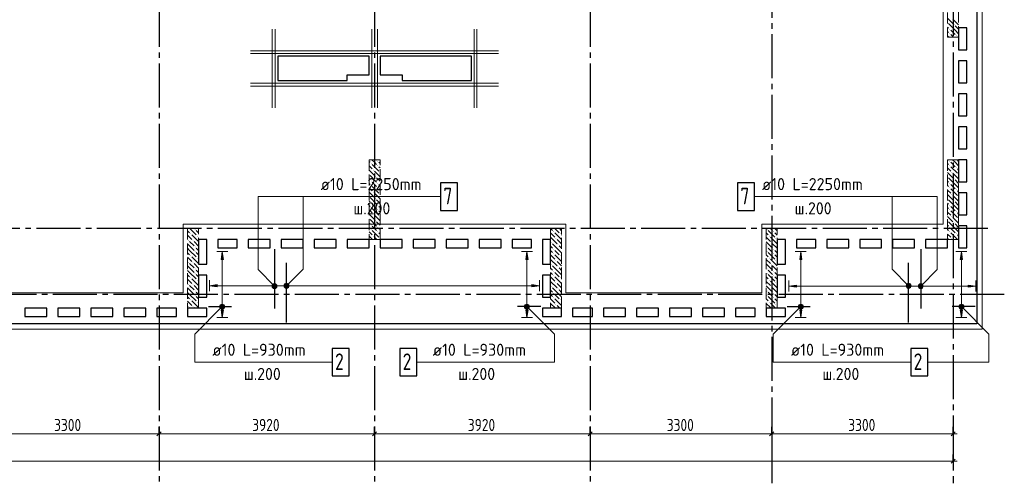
# Model space of a CAD drawing. Header units: millimetres. Extents: x 0 to 61017, y 0 to 42000.
# Tile 18 of 26: x 32307 to 50210, y 16970 to 25395. Entities that reach past the tile are written whole.
import ezdxf

# ---------------------------------------------------------------- set-up
doc = ezdxf.new("R2010")
doc.units = ezdxf.units.MM
doc.linetypes.add('______2', pattern=[270, 200, -70])
doc.linetypes.add('______5', pattern=[1100, 800, -100, 100, -100])
for name, color, linetype, lineweight in [('Standard', 7, 'Continuous', 25), ('ЖБ Пилон', 180, 'Continuous', 25), ('Обрамление П-обр. равн.', 7, 'Continuous', 25), ('Обрамление проемов стержнями', 7, 'Continuous', 25), ('Оси', 40, '______5', 18), ('Позиционная метка линия выноска', 7, 'Continuous', 13), ('Позиционная метка номер позиции', 7, 'Continuous', 13)]:
    doc.layers.add(name, color=color, linetype=linetype, lineweight=lineweight)
doc.layers.add('ЖБ Перекрытие верхний уровень', color=7, linetype='Continuous', lineweight=25, true_color=0xe0e0ff)
doc.styles.add('GOST 2.304-81', font='txt')
doc.styles.add('ISOCPEUR', font='txt')

msp = doc.modelspace()

# ---------------------------------------------------------------- hatches: boundary and pattern name
at = {"layer": 'ЖБ Пилон', "linetype": 'Continuous', "lineweight": 18, "transparency": 33554687}
for points in [[(49180, 25347), (49183, 25343), (49180, 25340)], [(49290, 25303), (49297, 25310), (49303, 25303), (49297, 25297)], [(49370, 25383), (49377, 25390), (49380, 25387), (49380, 25380), (49377, 25377)], [(49210, 25223), (49217, 25230), (49223, 25223), (49217, 25217)], [(49210, 25143), (49217, 25150), (49223, 25143), (49217, 25137)], [(49330, 25103), (49337, 25110), (49343, 25103), (49337, 25097)], [(38690, 22783), (38697, 22790), (38703, 22783), (38697, 22777)], [(38810, 22823), (38817, 22830), (38823, 22823), (38817, 22817)], [(38810, 22743), (38817, 22750), (38823, 22743), (38817, 22737)], [(49210, 22823), (49217, 22830), (49223, 22823), (49217, 22817)], [(49210, 22743), (49217, 22750), (49223, 22743), (49217, 22737)], [(38660, 22587), (38663, 22583), (38660, 22580)], [(38730, 22663), (38737, 22670), (38743, 22663), (38737, 22657)], [(38850, 22623), (38857, 22630), (38860, 22627), (38860, 22620), (38857, 22617)], [(49250, 22623), (49257, 22630), (49263, 22623), (49257, 22617)], [(49330, 22703), (49337, 22710), (49343, 22703), (49337, 22697)], [(49370, 22583), (49377, 22590), (49380, 22587), (49380, 22580), (49377, 22577)], [(38690, 22463), (38697, 22470), (38703, 22463), (38697, 22457)], [(38690, 22383), (38697, 22390), (38703, 22383), (38697, 22377)], [(38770, 22543), (38777, 22550), (38783, 22543), (38777, 22537)], [(38810, 22423), (38817, 22430), (38823, 22423), (38817, 22417)], [(49180, 22547), (49183, 22543), (49180, 22540)], [(49210, 22423), (49217, 22430), (49223, 22423), (49217, 22417)], [(49290, 22503), (49297, 22510), (49303, 22503), (49297, 22497)], [(38730, 22263), (38737, 22270), (38743, 22263), (38737, 22257)], [(38810, 22343), (38817, 22350), (38823, 22343), (38817, 22337)], [(38850, 22223), (38857, 22230), (38860, 22227), (38860, 22220), (38857, 22217)], [(49210, 22343), (49217, 22350), (49223, 22343), (49217, 22337)], [(49250, 22223), (49257, 22230), (49263, 22223), (49257, 22217)], [(49330, 22303), (49337, 22310), (49343, 22303), (49337, 22297)], [(38660, 22187), (38663, 22183), (38660, 22180)], [(38690, 22063), (38697, 22070), (38703, 22063), (38697, 22057)], [(38770, 22143), (38777, 22150), (38783, 22143), (38777, 22137)], [(38810, 22023), (38817, 22030), (38823, 22023), (38817, 22017)], [(49180, 22147), (49183, 22143), (49180, 22140)], [(49210, 22023), (49217, 22030), (49223, 22023), (49217, 22017)], [(49290, 22103), (49297, 22110), (49303, 22103), (49297, 22097)], [(49370, 22183), (49377, 22190), (49380, 22187), (49380, 22180), (49377, 22177)], [(38690, 21983), (38697, 21990), (38703, 21983), (38697, 21977)], [(38730, 21863), (38737, 21870), (38743, 21863), (38737, 21857)], [(38810, 21943), (38817, 21950), (38823, 21943), (38817, 21937)], [(49210, 21943), (49217, 21950), (49223, 21943), (49217, 21937)], [(49330, 21903), (49337, 21910), (49343, 21903), (49337, 21897)], [(38660, 21787), (38663, 21783), (38660, 21780)], [(38690, 21663), (38697, 21670), (38703, 21663), (38697, 21657)], [(38770, 21743), (38777, 21750), (38783, 21743), (38777, 21737)], [(38850, 21823), (38857, 21830), (38860, 21827), (38860, 21820), (38857, 21817)], [(49180, 21747), (49183, 21743), (49180, 21740)], [(49250, 21823), (49257, 21830), (49263, 21823), (49257, 21817)], [(49290, 21703), (49297, 21710), (49303, 21703), (49297, 21697)], [(49370, 21783), (49377, 21790), (49380, 21787), (49380, 21780), (49377, 21777)], [(35410, 21503), (35417, 21510), (35423, 21503), (35417, 21497)], [(35490, 21583), (35497, 21590), (35503, 21583), (35497, 21577)], [(38690, 21583), (38697, 21590), (38703, 21583), (38697, 21577)], [(38810, 21623), (38817, 21630), (38823, 21623), (38817, 21617)], [(38810, 21543), (38817, 21550), (38823, 21543), (38817, 21537)], [(42010, 21543), (42017, 21550), (42023, 21543), (42017, 21537)], [(42130, 21503), (42137, 21510), (42143, 21503), (42137, 21497)], [(45890, 21583), (45897, 21590), (45903, 21583), (45897, 21577)], [(46010, 21543), (46017, 21550), (46023, 21543), (46017, 21537)], [(49210, 21623), (49217, 21630), (49223, 21623), (49217, 21617)], [(49210, 21543), (49217, 21550), (49223, 21543), (49217, 21537)], [(49330, 21503), (49337, 21510), (49343, 21503), (49337, 21497)], [(35370, 21383), (35377, 21390), (35383, 21383), (35377, 21377)], [(35450, 21383), (35457, 21390), (35463, 21383), (35457, 21377)], [(35530, 21463), (35537, 21470), (35543, 21463), (35537, 21457)], [(38730, 21463), (38737, 21470), (38743, 21463), (38737, 21457)], [(38850, 21423), (38857, 21430), (38860, 21427), (38860, 21420), (38857, 21417)], [(41970, 21343), (41977, 21350), (41983, 21343), (41977, 21337)], [(42050, 21423), (42057, 21430), (42063, 21423), (42057, 21417)], [(42090, 21303), (42097, 21310), (42103, 21303), (42097, 21297)], [(45930, 21463), (45937, 21470), (45943, 21463), (45937, 21457)], [(45970, 21343), (45977, 21350), (45983, 21343), (45977, 21337)], [(46050, 21423), (46057, 21430), (46063, 21423), (46057, 21417)], [(49250, 21423), (49257, 21430), (49263, 21423), (49257, 21417)], [(35490, 21263), (35497, 21270), (35503, 21263), (35497, 21257)], [(35490, 21183), (35497, 21190), (35503, 21183), (35497, 21177)], [(42010, 21223), (42017, 21230), (42023, 21223), (42017, 21217)], [(42010, 21143), (42017, 21150), (42023, 21143), (42017, 21137)], [(45890, 21263), (45897, 21270), (45903, 21263), (45897, 21257)], [(45890, 21183), (45897, 21190), (45903, 21183), (45897, 21177)], [(46010, 21223), (46017, 21230), (46023, 21223), (46017, 21217)], [(46010, 21143), (46017, 21150), (46023, 21143), (46017, 21137)], [(35370, 20983), (35377, 20990), (35383, 20983), (35377, 20977)], [(35410, 21103), (35417, 21110), (35423, 21103), (35417, 21097)], [(35450, 20983), (35457, 20990), (35463, 20983), (35457, 20977)], [(35530, 21063), (35537, 21070), (35543, 21063), (35537, 21057)], [(41970, 20943), (41977, 20950), (41983, 20943), (41977, 20937)], [(42050, 21023), (42057, 21030), (42063, 21023), (42057, 21017)], [(42130, 21103), (42137, 21110), (42143, 21103), (42137, 21097)], [(45930, 21063), (45937, 21070), (45943, 21063), (45937, 21057)], [(45970, 20943), (45977, 20950), (45983, 20943), (45977, 20937)], [(46050, 21023), (46057, 21030), (46063, 21023), (46057, 21017)], [(35490, 20863), (35497, 20870), (35503, 20863), (35497, 20857)], [(35490, 20783), (35497, 20790), (35503, 20783), (35497, 20777)], [(42010, 20823), (42017, 20830), (42023, 20823), (42017, 20817)], [(42090, 20903), (42097, 20910), (42103, 20903), (42097, 20897)], [(45890, 20863), (45897, 20870), (45903, 20863), (45897, 20857)], [(45890, 20783), (45897, 20790), (45903, 20783), (45897, 20777)], [(46010, 20823), (46017, 20830), (46023, 20823), (46017, 20817)], [(35370, 20583), (35377, 20590), (35383, 20583), (35377, 20577)], [(35410, 20703), (35417, 20710), (35423, 20703), (35417, 20697)], [(35450, 20583), (35457, 20590), (35463, 20583), (35457, 20577)], [(35530, 20663), (35537, 20670), (35543, 20663), (35537, 20657)], [(42010, 20743), (42017, 20750), (42023, 20743), (42017, 20737)], [(42050, 20623), (42057, 20630), (42063, 20623), (42057, 20617)], [(42130, 20703), (42137, 20710), (42143, 20703), (42137, 20697)], [(45930, 20663), (45937, 20670), (45943, 20663), (45937, 20657)], [(46010, 20743), (46017, 20750), (46023, 20743), (46017, 20737)], [(46050, 20623), (46057, 20630), (46063, 20623), (46057, 20617)], [(35490, 20463), (35497, 20470), (35503, 20463), (35497, 20457)], [(41970, 20543), (41977, 20550), (41983, 20543), (41977, 20537)], [(42010, 20423), (42017, 20430), (42023, 20423), (42017, 20417)], [(42090, 20503), (42097, 20510), (42103, 20503), (42097, 20497)], [(45890, 20463), (45897, 20470), (45903, 20463), (45897, 20457)], [(45970, 20543), (45977, 20550), (45983, 20543), (45977, 20537)], [(46010, 20423), (46017, 20430), (46023, 20423), (46017, 20417)], [(35410, 20303), (35417, 20310), (35423, 20303), (35417, 20297)], [(35490, 20383), (35497, 20390), (35503, 20383), (35497, 20377)], [(35530, 20263), (35537, 20270), (35543, 20263), (35537, 20257)], [(42010, 20343), (42017, 20350), (42023, 20343), (42017, 20337)], [(42130, 20303), (42137, 20310), (42143, 20303), (42137, 20297)], [(45890, 20383), (45897, 20390), (45903, 20383), (45897, 20377)], [(45930, 20263), (45937, 20270), (45943, 20263), (45937, 20257)], [(46010, 20343), (46017, 20350), (46023, 20343), (46017, 20337)], [(35370, 20183), (35377, 20190), (35383, 20183), (35377, 20177)], [(35450, 20183), (35457, 20190), (35463, 20183), (35457, 20177)], [(42050, 20223), (42057, 20230), (42063, 20223), (42057, 20217)], [(46050, 20223), (46057, 20230), (46063, 20223), (46057, 20217)]]:
    msp.add_hatch(color=7, dxfattribs=at).paths.add_polyline_path(points, flags=16)
at = {"layer": 'Обрамление П-обр. равн.', "linetype": 'Continuous', "lineweight": 13, "transparency": 33554687}
for points in [[(36010, 21040), (35990, 21180), (35970, 21040)], [(41550, 21040), (41530, 21180), (41510, 21040)], [(46530, 21040), (46510, 21180), (46490, 21040)], [(49450, 21040), (49430, 21180), (49410, 21040)], [(37121, 20582), (37138, 20521), (37138, 20599)], [(37138, 20599), (37160, 20515), (37160, 20605)], [(37138, 20599), (37138, 20521), (37160, 20515)], [(37160, 20605), (37160, 20515), (37182, 20521)], [(37160, 20605), (37182, 20521), (37182, 20599)], [(37182, 20599), (37182, 20521), (37199, 20538)], [(37182, 20599), (37199, 20538), (37199, 20582)], [(48651, 20575), (48667, 20514), (48667, 20591)], [(48667, 20591), (48690, 20508), (48690, 20598)], [(48667, 20591), (48667, 20514), (48690, 20508)], [(48690, 20598), (48690, 20508), (48712, 20514)], [(48690, 20598), (48712, 20514), (48712, 20591)], [(48712, 20591), (48712, 20514), (48729, 20530)], [(48712, 20591), (48729, 20530), (48729, 20575)], [(37121, 20538), (37121, 20582), (37115, 20560)], [(37121, 20582), (37121, 20538), (37138, 20521)], [(37199, 20582), (37199, 20538), (37205, 20560)], [(41620, 20540), (41760, 20560), (41620, 20580)], [(48651, 20530), (48651, 20575), (48645, 20553)], [(48651, 20575), (48651, 20530), (48667, 20514)], [(48729, 20575), (48729, 20530), (48735, 20553)], [(49550, 20533), (49690, 20553), (49550, 20573)]]:
    msp.add_hatch(color=7, dxfattribs=at).paths.add_polyline_path(points)
for points in [[(35900, 20540), (35760, 20560), (35900, 20580)], [(46430, 20533), (46290, 20553), (46430, 20573)], [(36010, 20120), (35990, 19980), (35970, 20120)], [(41550, 20120), (41530, 19980), (41510, 20120)], [(46530, 20120), (46510, 19980), (46490, 20120)], [(49450, 20120), (49430, 19980), (49410, 20120)]]:
    msp.add_hatch(color=7, dxfattribs=at).paths.add_polyline_path(points, flags=16)
at = {"layer": 'Позиционная метка номер позиции', "linetype": 'Continuous', "lineweight": 13, "transparency": 33554687}
for points in [[(36908, 20521), (36951, 20596), (36897, 20541)], [(36897, 20541), (36951, 20596), (36929, 20596)], [(36897, 20541), (36929, 20596), (36897, 20564)], [(36897, 20564), (36929, 20596), (36908, 20584)], [(36908, 20521), (36972, 20584), (36951, 20596)], [(37117, 20571), (37192, 20528), (37128, 20592)], [(37128, 20592), (37203, 20549), (37149, 20603)], [(37128, 20592), (37192, 20528), (37203, 20549)], [(37149, 20603), (37203, 20549), (37203, 20571)], [(37149, 20603), (37203, 20571), (37171, 20603)], [(37171, 20603), (37203, 20571), (37192, 20592)], [(48438, 20528), (48481, 20603), (48427, 20549)], [(48427, 20549), (48481, 20603), (48459, 20603)], [(48427, 20549), (48459, 20603), (48427, 20571)], [(48427, 20571), (48459, 20603), (48438, 20592)], [(48438, 20528), (48502, 20592), (48481, 20603)], [(48459, 20517), (48502, 20592), (48438, 20528)], [(48459, 20517), (48513, 20571), (48502, 20592)], [(48658, 20584), (48733, 20541), (48679, 20596)], [(48679, 20596), (48733, 20541), (48733, 20564)], [(48679, 20596), (48733, 20564), (48701, 20596)], [(48701, 20596), (48733, 20564), (48722, 20584)], [(36929, 20509), (36972, 20584), (36908, 20521)], [(36929, 20509), (36983, 20564), (36972, 20584)], [(36951, 20509), (36983, 20564), (36929, 20509)], [(36951, 20509), (36983, 20541), (36983, 20564)], [(36983, 20541), (36951, 20509), (36972, 20521)], [(37117, 20549), (37171, 20517), (37117, 20571)], [(37117, 20571), (37171, 20517), (37192, 20528)], [(37149, 20517), (37117, 20549), (37128, 20528)], [(37117, 20549), (37149, 20517), (37171, 20517)], [(48481, 20517), (48513, 20571), (48459, 20517)], [(48481, 20517), (48513, 20549), (48513, 20571)], [(48513, 20549), (48481, 20517), (48502, 20528)], [(48647, 20564), (48722, 20521), (48658, 20584)], [(48647, 20541), (48701, 20509), (48647, 20564)], [(48647, 20564), (48701, 20509), (48722, 20521)], [(48679, 20509), (48647, 20541), (48658, 20521)], [(48647, 20541), (48679, 20509), (48701, 20509)], [(48658, 20584), (48722, 20521), (48733, 20541)], [(36022, 20148), (35958, 20212), (35947, 20191)], [(36022, 20148), (35947, 20191), (36001, 20137)], [(36001, 20137), (35947, 20191), (35947, 20169)], [(36001, 20137), (35947, 20169), (35979, 20137)], [(35979, 20137), (35947, 20169), (35958, 20148)], [(36033, 20169), (35979, 20223), (35958, 20212)], [(36033, 20169), (35958, 20212), (36022, 20148)], [(36033, 20191), (36001, 20223), (35979, 20223)], [(36033, 20191), (35979, 20223), (36033, 20169)], [(36001, 20223), (36033, 20191), (36022, 20212)], [(41487, 20191), (41519, 20223), (41498, 20212)], [(41519, 20223), (41487, 20191), (41487, 20169)], [(41519, 20223), (41487, 20169), (41541, 20223)], [(41541, 20223), (41487, 20169), (41498, 20148)], [(41541, 20223), (41498, 20148), (41562, 20212)], [(41562, 20212), (41498, 20148), (41519, 20137)], [(41562, 20212), (41519, 20137), (41573, 20191)], [(41573, 20191), (41519, 20137), (41541, 20137)], [(41573, 20191), (41541, 20137), (41573, 20169)], [(41573, 20169), (41541, 20137), (41562, 20148)], [(46542, 20148), (46478, 20212), (46467, 20191)], [(46542, 20148), (46467, 20191), (46521, 20137)], [(46521, 20137), (46467, 20191), (46467, 20169)], [(46521, 20137), (46467, 20169), (46499, 20137)], [(46499, 20137), (46467, 20169), (46478, 20148)], [(46553, 20169), (46499, 20223), (46478, 20212)], [(46553, 20169), (46478, 20212), (46542, 20148)], [(46553, 20191), (46521, 20223), (46499, 20223)], [(46553, 20191), (46499, 20223), (46553, 20169)], [(46521, 20223), (46553, 20191), (46542, 20212)], [(49387, 20191), (49419, 20223), (49398, 20212)], [(49419, 20223), (49387, 20191), (49387, 20169)], [(49419, 20223), (49387, 20169), (49441, 20223)], [(49441, 20223), (49387, 20169), (49398, 20148)], [(49441, 20223), (49398, 20148), (49462, 20212)], [(49462, 20212), (49398, 20148), (49419, 20137)], [(49462, 20212), (49419, 20137), (49473, 20191)], [(49473, 20191), (49419, 20137), (49441, 20137)], [(49473, 20191), (49441, 20137), (49473, 20169)], [(49473, 20169), (49441, 20137), (49462, 20148)]]:
    msp.add_hatch(color=7, dxfattribs=at).paths.add_polyline_path(points)

# ---------------------------------------------------------------- linework, layer by layer
at = {"layer": 'Standard', "color": 7, "linetype": 'Continuous', "lineweight": 25, "transparency": 33554687}
for p, q in [((49710, 34830), (49710, 19870)), ((49380, 25250), (49380, 24850)), ((49530, 25250), (49380, 25250)), ((49530, 24850), (49530, 25250)), ((37000, 24730), (37000, 24290)), ((38660, 24730), (37000, 24730)), ((38660, 24390), (38660, 24730)), ((38860, 24730), (38860, 24390)), ((40520, 24730), (38860, 24730)), ((40520, 24290), (40520, 24730)), ((49380, 24850), (49530, 24850)), ((49380, 24650), (49380, 24250)), ((49530, 24650), (49380, 24650)), ((49530, 24250), (49530, 24650)), ((38260, 24290), (38260, 24390)), ((38260, 24390), (38660, 24390)), ((38860, 24390), (39260, 24390)), ((39260, 24390), (39260, 24290)), ((37000, 24290), (38260, 24290)), ((39260, 24290), (40520, 24290)), ((49380, 24250), (49530, 24250)), ((49380, 24050), (49380, 23650)), ((49530, 24050), (49380, 24050)), ((49530, 23650), (49530, 24050)), ((49380, 23650), (49530, 23650)), ((49380, 23450), (49380, 23050)), ((49530, 23450), (49380, 23450)), ((49530, 23050), (49530, 23450)), ((49380, 23050), (49530, 23050)), ((49380, 22850), (49380, 22450)), ((49530, 22850), (49380, 22850)), ((49530, 22450), (49530, 22850)), ((49380, 22450), (49530, 22450)), ((49380, 22250), (49380, 21850)), ((49530, 22250), (49380, 22250)), ((49530, 21850), (49530, 22250)), ((49380, 21850), (49530, 21850)), ((49380, 21650), (49380, 21250)), ((49530, 21650), (49380, 21650)), ((49530, 21250), (49530, 21650)), ((35560, 21400), (35560, 20950)), ((35710, 21400), (35560, 21400)), ((35710, 20950), (35710, 21400)), ((35910, 21400), (35910, 21250)), ((36260, 21400), (35910, 21400)), ((36260, 21250), (36260, 21400)), ((36460, 21400), (36460, 21250)), ((36860, 21400), (36460, 21400)), ((36860, 21250), (36860, 21400)), ((37060, 21400), (37060, 21250)), ((37460, 21400), (37060, 21400)), ((37460, 21250), (37460, 21400)), ((37660, 21400), (37660, 21250)), ((38060, 21400), (37660, 21400)), ((38060, 21250), (38060, 21400)), ((38260, 21400), (38260, 21250)), ((38660, 21400), (38260, 21400)), ((38660, 21250), (38660, 21400)), ((38860, 21400), (38860, 21250)), ((39260, 21400), (38860, 21400)), ((39260, 21250), (39260, 21400)), ((39460, 21400), (39460, 21250)), ((39860, 21400), (39460, 21400)), ((39860, 21250), (39860, 21400)), ((40060, 21400), (40060, 21250)), ((40460, 21400), (40060, 21400)), ((40460, 21250), (40460, 21400)), ((40660, 21400), (40660, 21250)), ((41060, 21400), (40660, 21400)), ((41060, 21250), (41060, 21400)), ((41260, 21400), (41260, 21250)), ((41610, 21400), (41260, 21400)), ((41610, 21250), (41610, 21400)), ((41810, 21400), (41810, 20950)), ((41960, 21400), (41810, 21400)), ((41960, 20950), (41960, 21400)), ((46080, 21400), (46080, 20950)), ((46230, 21400), (46080, 21400)), ((46230, 20950), (46230, 21400)), ((46430, 21400), (46430, 21250)), ((46780, 21400), (46430, 21400)), ((46780, 21250), (46780, 21400)), ((46980, 21400), (46980, 21250)), ((47380, 21400), (46980, 21400)), ((47380, 21250), (47380, 21400)), ((47580, 21400), (47580, 21250)), ((47980, 21400), (47580, 21400)), ((47980, 21250), (47980, 21400)), ((48180, 21400), (48180, 21250)), ((48580, 21400), (48180, 21400)), ((48580, 21250), (48580, 21400)), ((48780, 21400), (48780, 21250)), ((49180, 21400), (48780, 21400)), ((49180, 21250), (49180, 21400)), ((35910, 21250), (36260, 21250)), ((36460, 21250), (36860, 21250)), ((37060, 21250), (37460, 21250)), ((37660, 21250), (38060, 21250)), ((38260, 21250), (38660, 21250)), ((38860, 21250), (39260, 21250)), ((39460, 21250), (39860, 21250)), ((40060, 21250), (40460, 21250)), ((40660, 21250), (41060, 21250)), ((41260, 21250), (41610, 21250)), ((46430, 21250), (46780, 21250)), ((46980, 21250), (47380, 21250)), ((47580, 21250), (47980, 21250)), ((48180, 21250), (48580, 21250)), ((48780, 21250), (49180, 21250)), ((49380, 21250), (49530, 21250)), ((35560, 20950), (35710, 20950)), ((41810, 20950), (41960, 20950)), ((46080, 20950), (46230, 20950)), ((35560, 20750), (35560, 20350)), ((35710, 20750), (35560, 20750)), ((35710, 20350), (35710, 20750)), ((41810, 20750), (41810, 20350)), ((41960, 20750), (41810, 20750)), ((41960, 20350), (41960, 20750)), ((46080, 20750), (46080, 20350)), ((46230, 20750), (46080, 20750)), ((46230, 20350), (46230, 20750)), ((35560, 20350), (35710, 20350)), ((41810, 20350), (41960, 20350)), ((46080, 20350), (46230, 20350)), ((32400, 20150), (32400, 20000)), ((32800, 20150), (32400, 20150)), ((32800, 20000), (32800, 20150)), ((33000, 20150), (33000, 20000)), ((33400, 20150), (33000, 20150)), ((33400, 20000), (33400, 20150)), ((33600, 20150), (33600, 20000)), ((34000, 20150), (33600, 20150)), ((34000, 20000), (34000, 20150)), ((34200, 20150), (34200, 20000)), ((34600, 20150), (34200, 20150)), ((34600, 20000), (34600, 20150)), ((34800, 20150), (34800, 20000)), ((35160, 20150), (34800, 20150)), ((35160, 20000), (35160, 20150)), ((35360, 20150), (35360, 20000)), ((35710, 20150), (35360, 20150)), ((35710, 20000), (35710, 20150)), ((41810, 20150), (41810, 20000)), ((42160, 20150), (41810, 20150)), ((42160, 20000), (42160, 20150)), ((42360, 20150), (42360, 20000)), ((42720, 20150), (42360, 20150)), ((42720, 20000), (42720, 20150)), ((42920, 20150), (42920, 20000)), ((43320, 20150), (42920, 20150)), ((43320, 20000), (43320, 20150)), ((43520, 20150), (43520, 20000)), ((43920, 20150), (43520, 20150)), ((43920, 20000), (43920, 20150)), ((44120, 20150), (44120, 20000)), ((44520, 20150), (44120, 20150)), ((44520, 20000), (44520, 20150)), ((44720, 20150), (44720, 20000)), ((45120, 20150), (44720, 20150)), ((45120, 20000), (45120, 20150)), ((45320, 20150), (45320, 20000)), ((45680, 20150), (45320, 20150)), ((45680, 20000), (45680, 20150)), ((45880, 20150), (45880, 20000)), ((46230, 20150), (45880, 20150)), ((46230, 20000), (46230, 20150)), ((32400, 20000), (32800, 20000)), ((33000, 20000), (33400, 20000)), ((33600, 20000), (34000, 20000)), ((34200, 20000), (34600, 20000)), ((34800, 20000), (35160, 20000)), ((35360, 20000), (35710, 20000)), ((41810, 20000), (42160, 20000)), ((42360, 20000), (42720, 20000)), ((42920, 20000), (43320, 20000)), ((43520, 20000), (43920, 20000)), ((44120, 20000), (44520, 20000)), ((44720, 20000), (45120, 20000)), ((45320, 20000), (45680, 20000)), ((45880, 20000), (46230, 20000)), ((49710, 19870), (28240, 19870)), ((34802, 17833), (34877, 17907)), ((38723, 17833), (38797, 17907)), ((42642, 17833), (42717, 17907)), ((45942, 17833), (46017, 17907)), ((49242, 17833), (49317, 17907)), ((49317, 17407), (49242, 17333))]:
    msp.add_line(p, q, dxfattribs=at)
at = {"layer": 'Standard', "color": 251, "linetype": 'Continuous', "lineweight": -3, "true_color": 0x656565, "transparency": 33554687}
for p, q in [((34840, 17870), (34840, 17995)), ((38760, 17870), (38760, 17995)), ((42680, 17870), (42680, 17995)), ((45980, 17870), (45980, 17995)), ((49280, 17870), (49280, 17995)), ((34840, 17870), (34840, 17745)), ((34840, 17870), (34840, 17418)), ((38760, 17870), (38760, 17745)), ((38760, 17870), (38760, 17418)), ((42680, 17870), (42680, 17745)), ((42680, 17870), (42680, 17418)), ((45980, 17870), (45980, 17745)), ((45980, 17870), (45980, 17418)), ((49280, 17870), (49280, 17745)), ((49280, 17870), (49280, 17418)), ((49280, 17370), (49280, 17495)), ((49280, 17370), (49280, 17245)), ((49280, 17370), (49280, 17320))]:
    msp.add_line(p, q, dxfattribs=at)
at = {"layer": 'Standard', "color": 7, "linetype": 'Continuous', "lineweight": 13, "transparency": 33554687}
for p, q in [((31540, 17870), (34840, 17870)), ((34840, 17870), (38760, 17870)), ((38760, 17870), (42680, 17870)), ((42680, 17870), (45980, 17870)), ((45980, 17870), (49280, 17870)), ((49280, 17870), (49355, 17870)), ((49280, 17370), (7200, 17370)), ((49280, 17370), (49355, 17370))]:
    msp.add_line(p, q, dxfattribs=at)
at = {"layer": 'Standard', "color": 254, "linetype": 'Continuous', "lineweight": 13, "true_color": 0xc4c4ff, "transparency": 33554687}
msp.add_lwpolyline([(7000, 19770), (49810, 19770), (49810, 36350), (7000, 36350), (7000, 19770)], dxfattribs=at)
at = {"layer": 'ЖБ Перекрытие верхний уровень', "color": 7, "linetype": 'Continuous', "lineweight": 18, "transparency": 33554687}
for p, q in [((49710, 19870), (49710, 34830)), ((49380, 25250), (49530, 25250)), ((49380, 24850), (49380, 25250)), ((49530, 25250), (49530, 24850)), ((38260, 24730), (37000, 24730)), ((37000, 24730), (37000, 24290)), ((38660, 24730), (38260, 24730)), ((38660, 24390), (38660, 24730)), ((39260, 24730), (38860, 24730)), ((38860, 24730), (38860, 24390)), ((40520, 24730), (39260, 24730)), ((40520, 24290), (40520, 24730)), ((49530, 24850), (49380, 24850)), ((49380, 24650), (49530, 24650)), ((49380, 24250), (49380, 24650)), ((49530, 24650), (49530, 24250)), ((38260, 24290), (38260, 24390)), ((38260, 24390), (38660, 24390)), ((38860, 24390), (39260, 24390)), ((39260, 24390), (39260, 24290)), ((37000, 24290), (38260, 24290)), ((39260, 24290), (40520, 24290)), ((49530, 24250), (49380, 24250)), ((49380, 23650), (49380, 24050)), ((49380, 24050), (49530, 24050)), ((49530, 24050), (49530, 23650)), ((49530, 23650), (49380, 23650)), ((49380, 23450), (49530, 23450)), ((49380, 23050), (49380, 23450)), ((49530, 23450), (49530, 23050)), ((49530, 23050), (49380, 23050)), ((49380, 22450), (49380, 22850)), ((49380, 22850), (49530, 22850)), ((49530, 22850), (49530, 22450)), ((49530, 22450), (49380, 22450)), ((49380, 22250), (49530, 22250)), ((49380, 21850), (49380, 22250)), ((49530, 22250), (49530, 21850)), ((49530, 21850), (49380, 21850)), ((49380, 21650), (49530, 21650)), ((49380, 21250), (49380, 21650)), ((49530, 21650), (49530, 21250)), ((35560, 20950), (35560, 21400)), ((35560, 21400), (35710, 21400)), ((35710, 21400), (35710, 20950)), ((35910, 21250), (35910, 21400)), ((35910, 21400), (36260, 21400)), ((36260, 21400), (36260, 21250)), ((36460, 21250), (36460, 21400)), ((36460, 21400), (36860, 21400)), ((36860, 21400), (36860, 21250)), ((37060, 21400), (37460, 21400)), ((37060, 21250), (37060, 21400)), ((37460, 21400), (37460, 21250)), ((37660, 21250), (37660, 21400)), ((37660, 21400), (38060, 21400)), ((38060, 21400), (38060, 21250)), ((38260, 21400), (38660, 21400)), ((38260, 21250), (38260, 21400)), ((38660, 21400), (38660, 21250)), ((38860, 21250), (38860, 21400)), ((38860, 21400), (39260, 21400)), ((39260, 21400), (39260, 21250)), ((39460, 21400), (39860, 21400)), ((39460, 21250), (39460, 21400)), ((39860, 21400), (39860, 21250)), ((40060, 21250), (40060, 21400)), ((40060, 21400), (40460, 21400)), ((40460, 21400), (40460, 21250)), ((40660, 21250), (40660, 21400)), ((40660, 21400), (41060, 21400)), ((41060, 21400), (41060, 21250)), ((41260, 21250), (41260, 21400)), ((41260, 21400), (41610, 21400)), ((41610, 21400), (41610, 21250)), ((41810, 20950), (41810, 21400)), ((41810, 21400), (41960, 21400)), ((41960, 21400), (41960, 20950)), ((46080, 20950), (46080, 21400)), ((46080, 21400), (46230, 21400)), ((46230, 21400), (46230, 20950)), ((46430, 21400), (46780, 21400)), ((46430, 21250), (46430, 21400)), ((46780, 21400), (46780, 21250)), ((46980, 21400), (47380, 21400)), ((46980, 21250), (46980, 21400)), ((47380, 21400), (47380, 21250)), ((47580, 21400), (47980, 21400)), ((47580, 21250), (47580, 21400)), ((47980, 21400), (47980, 21250)), ((48180, 21400), (48580, 21400)), ((48180, 21250), (48180, 21400)), ((48580, 21400), (48580, 21250)), ((48780, 21400), (49180, 21400)), ((48780, 21250), (48780, 21400)), ((49180, 21400), (49180, 21250)), ((36260, 21250), (35910, 21250)), ((36860, 21250), (36460, 21250)), ((37460, 21250), (37060, 21250)), ((38060, 21250), (37660, 21250)), ((38660, 21250), (38260, 21250)), ((39260, 21250), (38860, 21250)), ((39860, 21250), (39460, 21250)), ((40460, 21250), (40060, 21250)), ((41060, 21250), (40660, 21250)), ((41610, 21250), (41260, 21250)), ((46780, 21250), (46430, 21250)), ((47380, 21250), (46980, 21250)), ((47980, 21250), (47580, 21250)), ((48580, 21250), (48180, 21250)), ((49180, 21250), (48780, 21250)), ((49530, 21250), (49380, 21250)), ((35710, 20950), (35560, 20950)), ((41960, 20950), (41810, 20950)), ((46230, 20950), (46080, 20950)), ((35560, 20750), (35710, 20750)), ((35560, 20350), (35560, 20750)), ((35710, 20750), (35710, 20350)), ((41810, 20350), (41810, 20750)), ((41810, 20750), (41960, 20750)), ((41960, 20750), (41960, 20350)), ((46080, 20750), (46230, 20750)), ((46080, 20350), (46080, 20750)), ((46230, 20750), (46230, 20350)), ((35710, 20350), (35560, 20350)), ((41960, 20350), (41810, 20350)), ((46230, 20350), (46080, 20350)), ((32400, 20000), (32400, 20150)), ((32400, 20150), (32800, 20150)), ((32800, 20150), (32800, 20000)), ((33000, 20000), (33000, 20150)), ((33000, 20150), (33400, 20150)), ((33400, 20150), (33400, 20000)), ((33600, 20000), (33600, 20150)), ((33600, 20150), (34000, 20150)), ((34000, 20150), (34000, 20000)), ((34200, 20000), (34200, 20150)), ((34200, 20150), (34600, 20150)), ((34600, 20150), (34600, 20000)), ((34800, 20150), (35160, 20150)), ((34800, 20000), (34800, 20150)), ((35160, 20150), (35160, 20000)), ((35360, 20000), (35360, 20150)), ((35360, 20150), (35710, 20150)), ((35710, 20150), (35710, 20000)), ((41810, 20000), (41810, 20150)), ((41810, 20150), (42160, 20150)), ((42160, 20150), (42160, 20000)), ((42360, 20000), (42360, 20150)), ((42360, 20150), (42720, 20150)), ((42720, 20150), (42720, 20000)), ((42920, 20150), (43320, 20150)), ((42920, 20000), (42920, 20150)), ((43320, 20150), (43320, 20000)), ((43520, 20150), (43920, 20150)), ((43520, 20000), (43520, 20150)), ((43920, 20150), (43920, 20000)), ((44120, 20150), (44520, 20150)), ((44120, 20000), (44120, 20150)), ((44520, 20150), (44520, 20000)), ((44720, 20150), (45120, 20150)), ((44720, 20000), (44720, 20150)), ((45120, 20150), (45120, 20000)), ((45320, 20150), (45680, 20150)), ((45320, 20000), (45320, 20150)), ((45680, 20150), (45680, 20000)), ((45880, 20150), (46230, 20150)), ((45880, 20000), (45880, 20150)), ((46230, 20150), (46230, 20000)), ((32800, 20000), (32400, 20000)), ((33400, 20000), (33000, 20000)), ((34000, 20000), (33600, 20000)), ((34600, 20000), (34200, 20000)), ((35160, 20000), (34800, 20000)), ((35710, 20000), (35360, 20000)), ((42160, 20000), (41810, 20000)), ((42720, 20000), (42360, 20000)), ((43320, 20000), (42920, 20000)), ((43920, 20000), (43520, 20000)), ((44520, 20000), (44120, 20000)), ((45120, 20000), (44720, 20000)), ((45680, 20000), (45320, 20000)), ((46230, 20000), (45880, 20000)), ((28240, 19870), (49710, 19870))]:
    msp.add_line(p, q, dxfattribs=at)
at = {"layer": 'ЖБ Пилон', "color": 253, "linetype": '______2', "lineweight": 13, "true_color": 0xa0a0a0, "transparency": 33554687}
for p, q in [((49180, 26875), (49180, 25075)), ((49380, 25075), (49380, 26875)), ((49180, 25075), (49380, 25075)), ((38660, 22850), (38660, 21400)), ((38860, 22850), (38660, 22850)), ((38860, 21400), (38860, 22850)), ((49180, 22850), (49180, 21400)), ((49380, 22850), (49180, 22850)), ((49380, 21400), (49380, 22850)), ((35360, 21600), (35360, 20150)), ((35560, 21600), (35360, 21600)), ((35560, 20150), (35560, 21600)), ((41960, 21600), (41960, 20150)), ((42160, 21600), (41960, 21600)), ((42160, 20150), (42160, 21600)), ((45880, 21600), (45880, 20150)), ((46080, 21600), (45880, 21600)), ((46080, 20150), (46080, 21600)), ((38660, 21400), (38860, 21400)), ((49180, 21400), (49380, 21400)), ((35360, 20150), (35560, 20150)), ((41960, 20150), (42160, 20150)), ((45880, 20150), (46080, 20150))]:
    msp.add_line(p, q, dxfattribs=at)
at = {"layer": 'ЖБ Пилон', "color": 9, "linetype": 'Continuous', "lineweight": 18, "true_color": 0xc7c7c7, "transparency": 33554687}
for p, q in [((49180, 25420), (49277, 25323)), ((49180, 25260), (49197, 25243)), ((49317, 25203), (49197, 25323)), ((49380, 25300), (49277, 25403)), ((49317, 25283), (49380, 25220)), ((49197, 25163), (49180, 25180)), ((49180, 25100), (49205, 25075)), ((49237, 25203), (49317, 25123)), ((49237, 25123), (49285, 25075)), ((49317, 25203), (49380, 25140)), ((49365, 25075), (49357, 25083)), ((38660, 22820), (38677, 22803)), ((38660, 22740), (38717, 22683)), ((38757, 22803), (38717, 22843)), ((38717, 22763), (38837, 22643)), ((38797, 22763), (38757, 22803)), ((38790, 22850), (38797, 22843)), ((38837, 22803), (38860, 22780)), ((49197, 22763), (49180, 22780)), ((49190, 22850), (49197, 22843)), ((49237, 22803), (49317, 22723)), ((49317, 22803), (49270, 22850)), ((49317, 22803), (49380, 22740)), ((49350, 22850), (49380, 22820)), ((38660, 22660), (38757, 22563)), ((38677, 22563), (38797, 22443)), ((38757, 22643), (38860, 22540)), ((38837, 22723), (38860, 22700)), ((49180, 22700), (49237, 22643)), ((49180, 22620), (49277, 22523)), ((49237, 22723), (49357, 22603)), ((49380, 22500), (49277, 22603)), ((49380, 22660), (49357, 22683)), ((38660, 22500), (38677, 22483)), ((38660, 22420), (38677, 22403)), ((38757, 22403), (38717, 22443)), ((38797, 22363), (38757, 22403)), ((38860, 22460), (38797, 22523)), ((38837, 22403), (38860, 22380)), ((49180, 22460), (49197, 22443)), ((49197, 22363), (49180, 22380)), ((49317, 22403), (49197, 22523)), ((49237, 22403), (49317, 22323)), ((49317, 22483), (49380, 22420)), ((49317, 22403), (49380, 22340)), ((38660, 22340), (38717, 22283)), ((38660, 22260), (38757, 22163)), ((38717, 22363), (38837, 22243)), ((38757, 22243), (38860, 22140)), ((38837, 22323), (38860, 22300)), ((49180, 22300), (49237, 22243)), ((49180, 22220), (49277, 22123)), ((49237, 22323), (49357, 22203)), ((49380, 22100), (49277, 22203)), ((49380, 22260), (49357, 22283)), ((38660, 22100), (38677, 22083)), ((38677, 22163), (38797, 22043)), ((38757, 22003), (38717, 22043)), ((38860, 22060), (38797, 22123)), ((49180, 22060), (49197, 22043)), ((49317, 22003), (49197, 22123)), ((49317, 22083), (49380, 22020)), ((38660, 22020), (38677, 22003)), ((38660, 21940), (38717, 21883)), ((38660, 21860), (38757, 21763)), ((38717, 21963), (38837, 21843)), ((38797, 21963), (38757, 22003)), ((38757, 21843), (38860, 21740)), ((38837, 22003), (38860, 21980)), ((38837, 21923), (38860, 21900)), ((49197, 21963), (49180, 21980)), ((49180, 21900), (49237, 21843)), ((49237, 22003), (49317, 21923)), ((49237, 21923), (49357, 21803)), ((49317, 22003), (49380, 21940)), ((49380, 21860), (49357, 21883)), ((38660, 21700), (38677, 21683)), ((38677, 21763), (38797, 21643)), ((38860, 21660), (38797, 21723)), ((49180, 21820), (49277, 21723)), ((49317, 21603), (49197, 21723)), ((49380, 21700), (49277, 21803)), ((49317, 21683), (49380, 21620)), ((35360, 21560), (35397, 21523)), ((35400, 21600), (35517, 21483)), ((35517, 21563), (35560, 21520)), ((38660, 21620), (38677, 21603)), ((38660, 21540), (38717, 21483)), ((38757, 21603), (38717, 21643)), ((38717, 21563), (38837, 21443)), ((38797, 21563), (38757, 21603)), ((38837, 21603), (38860, 21580)), ((38837, 21523), (38860, 21500)), ((41997, 21563), (41960, 21600)), ((41960, 21520), (42037, 21443)), ((42037, 21523), (42157, 21403)), ((42040, 21600), (42117, 21523)), ((42120, 21600), (42160, 21560)), ((45880, 21520), (45917, 21483)), ((45917, 21563), (46037, 21443)), ((45997, 21563), (45960, 21600)), ((46037, 21523), (46080, 21480)), ((46040, 21600), (46080, 21560)), ((49180, 21660), (49197, 21643)), ((49197, 21563), (49180, 21580)), ((49180, 21500), (49237, 21443)), ((49237, 21603), (49317, 21523)), ((49237, 21523), (49357, 21403)), ((49317, 21603), (49380, 21540)), ((35397, 21443), (35360, 21480)), ((35397, 21283), (35360, 21320)), ((35437, 21403), (35397, 21443)), ((35397, 21363), (35477, 21283)), ((35437, 21483), (35557, 21363)), ((35477, 21363), (35560, 21280)), ((35557, 21443), (35560, 21440)), ((38660, 21460), (38720, 21400)), ((38757, 21443), (38800, 21400)), ((41960, 21440), (42077, 21323)), ((42117, 21203), (41997, 21323)), ((42160, 21320), (42077, 21403)), ((42160, 21480), (42157, 21483)), ((45880, 21440), (45957, 21363)), ((45880, 21360), (45997, 21243)), ((45957, 21443), (46077, 21323)), ((46080, 21240), (45997, 21323)), ((46080, 21400), (46077, 21403)), ((49180, 21420), (49200, 21400)), ((49280, 21400), (49277, 21403)), ((49380, 21460), (49357, 21483)), ((35360, 21240), (35397, 21203)), ((35360, 21160), (35397, 21123)), ((35397, 21283), (35477, 21203)), ((35397, 21203), (35517, 21083)), ((35557, 21203), (35517, 21243)), ((35517, 21163), (35560, 21120)), ((35560, 21200), (35557, 21203)), ((41960, 21280), (41997, 21243)), ((41997, 21163), (41960, 21200)), ((42037, 21203), (42117, 21123)), ((42117, 21283), (42160, 21240)), ((42117, 21203), (42160, 21160)), ((45957, 21203), (45917, 21243)), ((45917, 21163), (46037, 21043)), ((45997, 21163), (45957, 21203)), ((46037, 21203), (46080, 21160)), ((35397, 21043), (35360, 21080)), ((35437, 21003), (35397, 21043)), ((35397, 20963), (35477, 20883)), ((35437, 21083), (35557, 20963)), ((35477, 20963), (35560, 20880)), ((35557, 21043), (35560, 21040)), ((41960, 21120), (42037, 21043)), ((41960, 21040), (42077, 20923)), ((42037, 21123), (42157, 21003)), ((42160, 20920), (42077, 21003)), ((42160, 21080), (42157, 21083)), ((45880, 21120), (45917, 21083)), ((45880, 21040), (45957, 20963)), ((45880, 20960), (45997, 20843)), ((45957, 21043), (46077, 20923)), ((46037, 21123), (46080, 21080)), ((46080, 21000), (46077, 21003)), ((35397, 20883), (35360, 20920)), ((35360, 20840), (35397, 20803)), ((35397, 20883), (35477, 20803)), ((35397, 20803), (35517, 20683)), ((35557, 20803), (35517, 20843)), ((35560, 20800), (35557, 20803)), ((41960, 20880), (41997, 20843)), ((41997, 20763), (41960, 20800)), ((42117, 20803), (41997, 20923)), ((42037, 20803), (42117, 20723)), ((42117, 20883), (42160, 20840)), ((42117, 20803), (42160, 20760)), ((45957, 20803), (45917, 20843)), ((45997, 20763), (45957, 20803)), ((46080, 20840), (45997, 20923)), ((46037, 20803), (46080, 20760)), ((35360, 20760), (35397, 20723)), ((35397, 20643), (35360, 20680)), ((35437, 20603), (35397, 20643)), ((35437, 20683), (35557, 20563)), ((35517, 20763), (35560, 20720)), ((35557, 20643), (35560, 20640)), ((41960, 20720), (42037, 20643)), ((41960, 20640), (42077, 20523)), ((42037, 20723), (42157, 20603)), ((42160, 20520), (42077, 20603)), ((42160, 20680), (42157, 20683)), ((45880, 20720), (45917, 20683)), ((45880, 20640), (45957, 20563)), ((45917, 20763), (46037, 20643)), ((45957, 20643), (46077, 20523)), ((46037, 20723), (46080, 20680)), ((46080, 20600), (46077, 20603)), ((35397, 20483), (35360, 20520)), ((35360, 20440), (35397, 20403)), ((35397, 20563), (35477, 20483)), ((35397, 20483), (35477, 20403)), ((35477, 20563), (35560, 20480)), ((35557, 20403), (35517, 20443)), ((41960, 20480), (41997, 20443)), ((42117, 20403), (41997, 20523)), ((42117, 20483), (42160, 20440)), ((45880, 20560), (45997, 20443)), ((45957, 20403), (45917, 20443)), ((46080, 20440), (45997, 20523)), ((35360, 20360), (35397, 20323)), ((35397, 20243), (35360, 20280)), ((35397, 20403), (35517, 20283)), ((35437, 20203), (35397, 20243)), ((35437, 20283), (35557, 20163)), ((35517, 20363), (35560, 20320)), ((35560, 20400), (35557, 20403)), ((35557, 20243), (35560, 20240)), ((41997, 20363), (41960, 20400)), ((41960, 20320), (42037, 20243)), ((41960, 20240), (42050, 20150)), ((42037, 20403), (42117, 20323)), ((42037, 20323), (42157, 20203)), ((42117, 20403), (42160, 20360)), ((42160, 20280), (42157, 20283)), ((45880, 20320), (45917, 20283)), ((45880, 20240), (45957, 20163)), ((45917, 20363), (46037, 20243)), ((45997, 20363), (45957, 20403)), ((45957, 20243), (46050, 20150)), ((46037, 20403), (46080, 20360)), ((46037, 20323), (46080, 20280)), ((35397, 20163), (35410, 20150)), ((35477, 20163), (35490, 20150)), ((42130, 20150), (42077, 20203)), ((45880, 20160), (45890, 20150)), ((46080, 20200), (46077, 20203))]:
    msp.add_line(p, q, dxfattribs=at)
at = {"layer": 'Обрамление П-обр. равн.', "color": 251, "linetype": 'Continuous', "lineweight": 13, "true_color": 0x494949, "transparency": 33554687}
for p, q in [((35990, 21180), (35890, 21180)), ((35990, 21180), (35970, 21040)), ((36010, 21040), (35990, 21180)), ((35990, 21180), (36090, 21180)), ((35990, 21180), (35990, 21180)), ((41530, 21180), (41430, 21180)), ((41530, 21180), (41510, 21040)), ((41550, 21040), (41530, 21180)), ((41530, 21180), (41630, 21180)), ((41530, 21180), (41530, 21180)), ((46510, 21180), (46410, 21180)), ((46510, 21180), (46490, 21040)), ((46530, 21040), (46510, 21180)), ((46510, 21180), (46610, 21180)), ((46510, 21180), (46510, 21180)), ((49430, 21180), (49330, 21180)), ((49430, 21180), (49410, 21040)), ((49450, 21040), (49430, 21180)), ((49430, 21180), (49530, 21180)), ((49430, 21180), (49430, 21180)), ((35970, 21040), (36010, 21040)), ((35990, 20210), (35990, 21040)), ((41510, 21040), (41550, 21040)), ((41530, 20210), (41530, 21040)), ((46490, 21040), (46530, 21040)), ((46510, 20210), (46510, 21040)), ((49410, 21040), (49450, 21040)), ((49430, 20210), (49430, 21040)), ((35760, 20560), (35760, 20660)), ((37160, 20605), (37160, 20605)), ((41760, 20560), (41760, 20660)), ((46290, 20553), (46290, 20653)), ((48690, 20598), (48690, 20598)), ((49690, 20553), (49690, 20653)), ((35760, 20560), (35900, 20580)), ((35900, 20540), (35760, 20560)), ((35760, 20560), (35760, 20460)), ((35760, 20560), (35760, 20560)), ((35900, 20580), (35900, 20540)), ((35900, 20560), (37130, 20560)), ((37160, 20515), (37160, 20515)), ((37190, 20560), (41620, 20560)), ((41760, 20560), (41620, 20580)), ((41620, 20580), (41620, 20540)), ((41620, 20540), (41760, 20560)), ((41760, 20560), (41760, 20460)), ((41760, 20560), (41760, 20560)), ((46290, 20553), (46430, 20573)), ((46430, 20533), (46290, 20553)), ((46290, 20553), (46290, 20453)), ((46290, 20553), (46290, 20553)), ((46430, 20573), (46430, 20533)), ((46430, 20553), (48660, 20553)), ((48690, 20508), (48690, 20508)), ((48720, 20553), (49550, 20553)), ((49690, 20553), (49550, 20573)), ((49550, 20573), (49550, 20533)), ((49550, 20533), (49690, 20553)), ((49690, 20553), (49690, 20453)), ((49690, 20553), (49690, 20553)), ((35945, 20180), (35945, 20180)), ((35990, 19980), (35970, 20120)), ((35970, 20120), (36010, 20120)), ((35990, 20120), (35990, 20150)), ((36010, 20120), (35990, 19980)), ((36035, 20180), (36035, 20180)), ((41485, 20180), (41485, 20180)), ((41530, 19980), (41510, 20120)), ((41510, 20120), (41550, 20120)), ((41530, 20120), (41530, 20150)), ((41550, 20120), (41530, 19980)), ((41575, 20180), (41575, 20180)), ((46465, 20180), (46465, 20180)), ((46510, 19980), (46490, 20120)), ((46490, 20120), (46530, 20120)), ((46510, 20120), (46510, 20150)), ((46530, 20120), (46510, 19980)), ((46555, 20180), (46555, 20180)), ((49385, 20180), (49385, 20180)), ((49430, 19980), (49410, 20120)), ((49410, 20120), (49450, 20120)), ((49430, 20120), (49430, 20150)), ((49450, 20120), (49430, 19980)), ((49475, 20180), (49475, 20180)), ((35990, 19980), (35890, 19980)), ((35990, 19980), (36090, 19980)), ((35990, 19980), (35990, 19980)), ((41530, 19980), (41430, 19980)), ((41530, 19980), (41630, 19980)), ((41530, 19980), (41530, 19980)), ((46510, 19980), (46410, 19980)), ((46510, 19980), (46610, 19980)), ((46510, 19980), (46510, 19980)), ((49430, 19980), (49330, 19980)), ((49430, 19980), (49530, 19980)), ((49430, 19980), (49430, 19980))]:
    msp.add_line(p, q, dxfattribs=at)
at = {"layer": 'Обрамление П-обр. равн.', "color": 7, "linetype": 'Continuous', "lineweight": 25, "transparency": 33554687}
for p, q in [((36940, 21225), (36940, 20145)), ((48690, 21225), (48690, 20145)), ((37160, 19895), (37160, 20975)), ((48470, 19895), (48470, 20975)), ((35740, 20180), (36160, 20180)), ((41780, 20180), (41360, 20180)), ((46260, 20180), (46680, 20180)), ((49680, 20180), (49260, 20180))]:
    msp.add_line(p, q, dxfattribs=at)
for points in [[(39960, 21930), (40270, 21930), (40270, 22430), (39960, 22430), (39960, 21930)], [(45360, 21930), (45670, 21930), (45670, 22430), (45360, 22430), (45360, 21930)], [(37990, 18920), (38300, 18920), (38300, 19420), (37990, 19420), (37990, 18920)], [(39220, 18920), (39530, 18920), (39530, 19420), (39220, 19420), (39220, 18920)], [(48510, 18920), (48820, 18920), (48820, 19420), (48510, 19420), (48510, 18920)]]:
    msp.add_lwpolyline(points, dxfattribs=at)
at = {"layer": 'Обрамление П-обр. равн.', "color": 251, "linetype": 'Continuous', "lineweight": 13, "true_color": 0x494949, "transparency": 33554687}
for centre in [(37160, 20560), (48690, 20553)]:
    msp.add_circle(centre, 45, dxfattribs=at)
at = {"layer": 'Обрамление проемов стержнями', "color": 7, "linetype": 'Continuous', "lineweight": 18, "transparency": 33554687}
for p, q in [((36900, 23795), (36900, 25225)), ((36950, 23795), (36950, 25225)), ((38710, 23795), (38710, 25225)), ((38810, 23795), (38810, 25225)), ((40570, 23795), (40570, 25225)), ((40620, 23795), (40620, 25225)), ((36505, 24830), (41015, 24830)), ((36505, 24780), (41015, 24780)), ((36505, 24240), (41015, 24240)), ((36505, 24190), (41015, 24190))]:
    msp.add_line(p, q, dxfattribs=at)
at = {"layer": 'Оси', "color": 8, "linetype": '______5', "lineweight": -3, "transparency": 33554687}
for p, q in [((34840, 40000), (34840, 16970)), ((42680, 40000), (42680, 16970)), ((38760, 38900), (38760, 16970)), ((49280, 35800), (49280, 16970)), ((45980, 35030), (45980, 16970)), ((49910, 21600), (4600, 21600)), ((50210, 20400), (4600, 20400))]:
    msp.add_line(p, q, dxfattribs=at)
at = {"layer": 'Позиционная метка линия выноска', "color": 251, "linetype": 'Continuous', "lineweight": 13, "true_color": 0x494949, "transparency": 33554687}
msp.add_lwpolyline([(7150, 21680), (10680, 21680), (10680, 20430), (14240, 20430), (14240, 21680), (21200, 21680), (21200, 20430), (24760, 20430), (24760, 21680), (31720, 21680), (31720, 20430), (35280, 20430), (35280, 21680), (42240, 21680), (42240, 20430), (45800, 20430), (45800, 21680), (49100, 21680), (49100, 26940), (48500, 26940), (48500, 28540), (49100, 28540), (49100, 34450)], dxfattribs=at)
at = {"layer": 'Позиционная метка номер позиции', "color": 7, "linetype": 'Continuous', "lineweight": 13, "transparency": 33554687}
for p, q in [((37128, 20592), (37128, 20592)), ((37192, 20592), (37192, 20592)), ((48438, 20592), (48438, 20592)), ((48502, 20592), (48502, 20592)), ((36908, 20584), (36908, 20584)), ((36908, 20521), (36908, 20521)), ((36972, 20584), (36972, 20584)), ((36972, 20521), (36972, 20521)), ((37128, 20528), (37128, 20528)), ((37192, 20528), (37192, 20528)), ((48438, 20528), (48438, 20528)), ((48502, 20528), (48502, 20528)), ((48658, 20584), (48658, 20584)), ((48658, 20521), (48658, 20521)), ((48722, 20584), (48722, 20584)), ((48722, 20521), (48722, 20521)), ((35958, 20212), (35958, 20212)), ((35958, 20148), (35958, 20148)), ((36022, 20212), (36022, 20212)), ((36022, 20148), (36022, 20148)), ((41498, 20212), (41498, 20212)), ((41498, 20148), (41498, 20148)), ((41562, 20212), (41562, 20212)), ((41562, 20148), (41562, 20148)), ((46478, 20212), (46478, 20212)), ((46478, 20148), (46478, 20148)), ((46542, 20212), (46542, 20212)), ((46542, 20148), (46542, 20148)), ((49398, 20212), (49398, 20212)), ((49398, 20148), (49398, 20148)), ((49462, 20212), (49462, 20212)), ((49462, 20148), (49462, 20148))]:
    msp.add_line(p, q, dxfattribs=at)
for points in [[(36940, 20553), (36640, 20853), (36640, 22180), (39960, 22180)], [(37160, 20560), (37460, 20860), (37460, 22180), (39960, 22180)], [(48470, 20560), (48170, 20860), (48170, 22180), (45670, 22180)], [(48690, 20553), (48990, 20853), (48990, 22180), (45670, 22180)], [(35990, 20180), (35490, 19680), (35490, 19170), (37990, 19170)], [(41530, 20180), (42030, 19680), (42030, 19170), (39530, 19170)], [(46510, 20180), (46010, 19680), (46010, 19170), (48510, 19170)], [(49430, 20180), (49930, 19680), (49930, 19170), (48820, 19170)]]:
    msp.add_lwpolyline(points, dxfattribs=at)
for centre in [(36940, 20553), (37160, 20560), (48470, 20560), (48690, 20553), (35990, 20180), (41530, 20180), (46510, 20180), (49430, 20180)]:
    msp.add_circle(centre, 45, dxfattribs=at)

# ---------------------------------------------------------------- texts
at = {"layer": 'Standard', "color": 7, "linetype": 'Continuous', "lineweight": 25, "transparency": 33554687, "char_height": 220, "attachment_point": 7, "style": 'GOST 2.304-81'}
for s, insert, width in [('3300', (32932, 17920), 641.48), ('3920', (36534, 17920), 657.05), ('3920', (40454, 17920), 657.05), ('3300', (44072, 17920), 641.47), ('3300', (47372, 17920), 641.47)]:
    msp.add_mtext(s, dxfattribs=dict(at, insert=insert, width=width))
at = {"layer": 'Обрамление П-обр. равн.', "color": 7, "linetype": 'Continuous', "lineweight": 13, "transparency": 33554687, "attachment_point": 7, "style": 'ISOCPEUR'}
for s, insert, char_height, width in [('\\W0.96;ø10 L=2250mm ', (37780, 22297), 220, 2150.52), ('\\W0.96;ø10 L=2250mm ', (45804, 22297), 220, 2150.52), ('\\W0.78;7', (40010, 22040), 300, 326.41), ('\\W0.78;7', (45410, 22040), 300, 326.41), ('\\W0.95;ш.200 ', (38374, 21857), 220, 962.13), ('\\W0.95;ш.200 ', (46398, 21857), 220, 962.13), ('\\W0.96;ø10 L=930mm ', (35810, 19287), 220, 1996.29), ('\\W0.96;ø10 L=930mm ', (39818, 19287), 220, 1996.29), ('\\W0.96;ø10 L=930mm ', (46330, 19287), 220, 1996.29), ('\\W0.78;2', (38040, 19030), 300, 326.41), ('\\W0.78;2', (39270, 19030), 300, 326.41), ('\\W0.78;2', (48560, 19030), 300, 326.41), ('\\W0.95;ш.200 ', (36382, 18847), 220, 962.12), ('\\W0.95;ш.200 ', (40280, 18847), 220, 962.13), ('\\W0.95;ш.200 ', (46902, 18847), 220, 962.13)]:
    msp.add_mtext(s, dxfattribs=dict(at, insert=insert, char_height=char_height, width=width))

doc.saveas('drawing.dxf')
